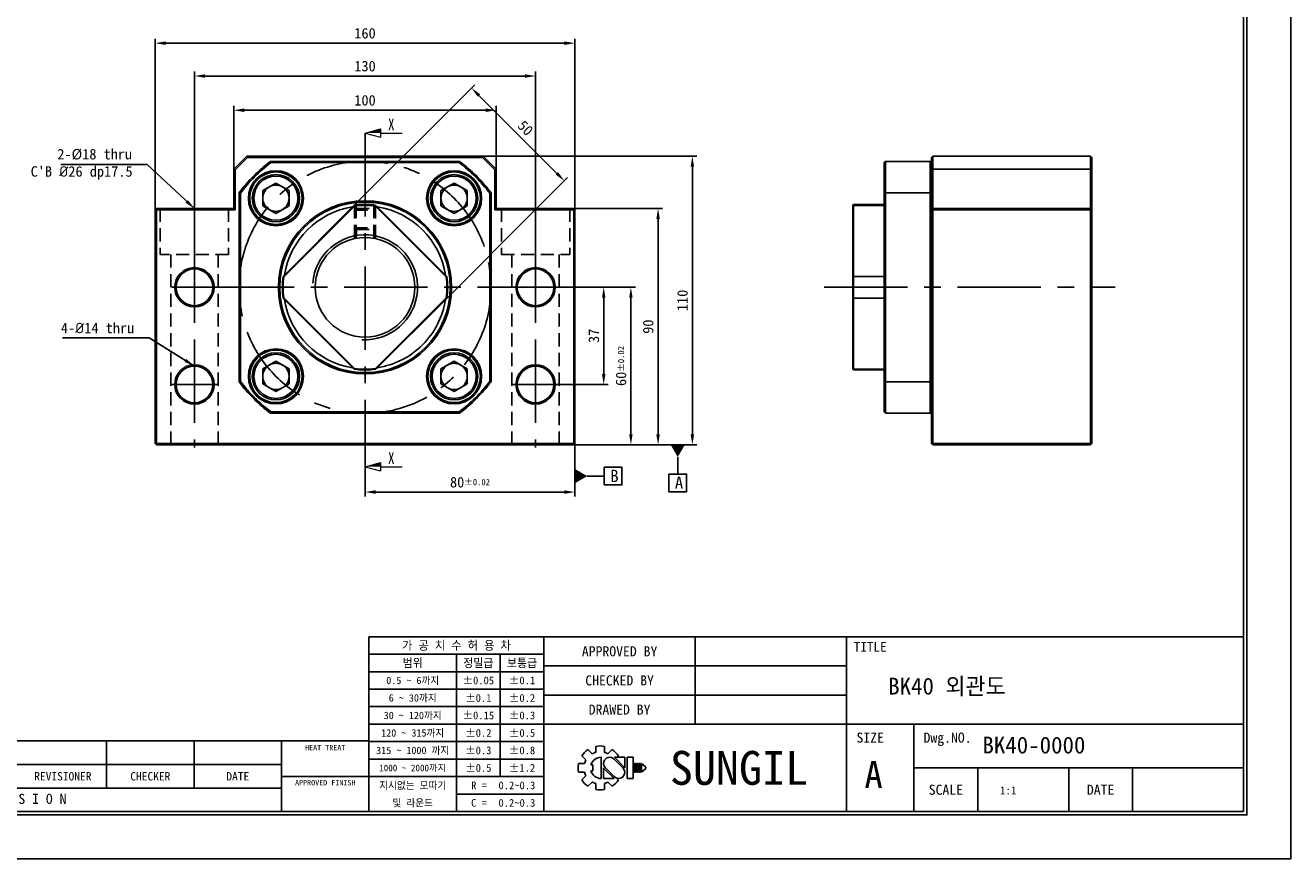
# Model space of a CAD drawing. Header units: millimetres. Extents: x 0 to 761, y 0 to 538.
# Tile 2 of 5: x 279 to 761, y 0 to 318. Entities that reach past the tile are written whole.
import ezdxf
from ezdxf.enums import TextEntityAlignment as Align

# ---------------------------------------------------------------- set-up
doc = ezdxf.new("R2010")
doc.units = ezdxf.units.MM
doc.linetypes.add('CENTER', pattern=[50.8, 31.75, -6.35, 6.35, -6.35])
doc.linetypes.add('DASHED', pattern=[0.75, 0.5, -0.25])
doc.layers.get('0').update_dxf_attribs({"linetype": 'CONTINUOUS'})
doc.layers.get('DEFPOINTS').update_dxf_attribs({"linetype": 'CONTINUOUS'})
for name, color, linetype in [('center', 1, 'CENTER'), ('hidden', 2, 'DASHED'), ('L1', 7, 'CONTINUOUS'), ('OUTLINE', 7, 'CONTINUOUS')]:
    doc.layers.add(name, color=color, linetype=linetype)
doc.dimstyles.get("Standard").update_dxf_attribs({"dimtxt": 4, "dimasz": 4, "dimexe": 1.7, "dimexo": 0, "dimgap": 1.7, "dimtad": 1, "dimdec": 3, "dimzin": 11, "dimdsep": 46, "dimtxsty": 'Standard', "dimcen": 0, "dimclrd": 5, "dimclre": 5, "dimclrt": 3, "dimadec": 0, "dimazin": 0, "dimtfac": 0.6, "dimtdec": 3, "dimtmove": 0, "dimatfit": 3, "dimfxl": 0, "dimtolj": 1, "dimtzin": 11, "dimarcsym": 0})

# ---------------------------------------------------------------- blocks, each defined once
blk = doc.blocks.new('표제란')
at = {"layer": 'L1', "color": 0}
for p, q in [((297, 0), (297, 210)), ((0, 0), (297, 0))]:
    blk.add_line(p, q, dxfattribs=at)
at = {"layer": 'L1'}
for p, q in [((290, 33), (160, 33)), ((160, 33), (160, 7)), ((186, 33), (186, 7)), ((208.5, 33), (208.5, 20)), ((231, 33), (231, 7)), ((186, 30.4), (160, 30.4)), ((173, 30.4), (173, 7)), ((179.5, 30.4), (179.5, 12.2)), ((231, 28.67), (186, 28.67)), ((186, 27.8), (160, 27.8)), ((186, 25.2), (160, 25.2)), ((186, 22.6), (160, 22.6)), ((231, 24.33), (186, 24.33)), ((186, 20), (160, 20)), ((290, 20), (186, 20)), ((241, 20), (241, 7)), ((160, 17.5), (62, 17.5)), ((121, 17.5), (121, 10.5)), ((134, 17.5), (134, 10.5)), ((147, 17.5), (147, 7)), ((186, 17.4), (160, 17.4)), ((191.63, 15.3), (192.25, 14.68)), ((192.55, 16.22), (193.17, 15.6)), ((193.7, 16.69), (193.7, 15.81)), ((194.5, 15.08), (194.5, 11.92)), ((195, 16.69), (195, 15.81)), ((195.52, 15.6), (196.14, 16.22)), ((198.02, 13.53), (196.47, 15.08)), ((196.47, 15.08), (198.02, 15.08)), ((196.84, 15.08), (197.06, 15.3)), ((198.02, 15.08), (198.02, 13.5)), ((198.39, 15.08), (198.39, 11.92)), ((198.39, 15.08), (199.26, 15.08)), ((199.26, 15.08), (199.26, 11.92)), ((147, 14), (62, 14)), ((186, 14.8), (160, 14.8)), ((191.15, 14.15), (192.03, 14.15)), ((191.15, 14.15), (192.03, 14.15)), ((192.98, 13.93), (193.28, 13.93)), ((193.28, 13.93), (193.28, 13.07)), ((194.86, 13.5), (194.86, 11.92)), ((194.86, 13.47), (196.42, 11.92)), ((195.14, 13.5), (196.47, 12.17)), ((197.74, 13.5), (196.41, 14.83)), ((199.41, 14.15), (199.41, 12.85)), ((199.41, 14.15), (199.62, 14.15)), ((199.62, 14.15), (199.62, 12.85)), ((199.78, 14.15), (199.78, 12.85)), ((199.78, 14.15), (199.99, 14.15)), ((199.99, 14.15), (199.99, 12.85)), ((200.14, 14.15), (200.14, 12.85)), ((200.14, 14.15), (200.36, 14.15)), ((200.36, 14.15), (200.36, 12.85)), ((200.51, 14.15), (200.51, 12.85)), ((200.51, 14.15), (201.16, 13.61)), ((201.16, 13.39), (200.51, 12.85)), ((201.16, 13.61), (201.16, 13.5)), ((201.16, 13.61), (201.16, 13.39)), ((201.16, 13.5), (201.16, 13.39)), ((290, 13.5), (241, 13.5)), ((250.5, 13.5), (250.5, 7)), ((264, 13.5), (264, 7)), ((273.5, 13.5), (273.5, 7)), ((147, 12.2), (160, 12.2)), ((186, 12.2), (160, 12.2)), ((191.15, 12.85), (192.03, 12.85)), ((191.63, 11.7), (192.25, 12.32)), ((192.55, 10.78), (193.17, 11.4)), ((192.98, 13.07), (193.28, 13.07)), ((194.86, 11.92), (196.42, 11.92)), ((195.52, 11.4), (196.14, 10.78)), ((196.79, 11.98), (197.06, 11.7)), ((198.39, 11.92), (199.26, 11.92)), ((199.41, 12.85), (199.62, 12.85)), ((199.78, 12.85), (199.99, 12.85)), ((200.14, 12.85), (200.36, 12.85)), ((147, 10.5), (62, 10.5)), ((186, 9.6), (173, 9.6)), ((193.7, 11.19), (193.7, 10.31)), ((195, 11.19), (195, 10.31))]:
    blk.add_line(p, q, dxfattribs=at)
at = {"layer": 'L1', "const_width": 0.25}
blk.add_lwpolyline([(290.5, 6.5), (290.5, 203.5), (10, 203.5), (10, 6.5)], close=True, dxfattribs=at)
at = {"layer": 'L1'}
blk.add_lwpolyline([(290, 7), (290, 203), (10.5, 203), (10.5, 7)], close=True, dxfattribs=at)
for centre, radius, start, end in [((194.35, 13.5), 3.26, 123.4943, 146.5057), ((194.5, 13.5), 1.58, 90, 164.0671), ((194.35, 13.5), 2.4, 105.6872, 119.3128), ((194.35, 13.5), 3.26, 78.4943, 101.5057), ((195.78, 14.16), 0.919, 43.2202, 225.8282), ((194.35, 13.5), 2.4, 60.6872, 74.3128), ((194.35, 13.5), 3.26, 33.4943, 56.5057), ((194.35, 13.5), 3.26, 168.4943, 191.5057), ((194.35, 13.5), 2.4, 150.6872, 164.3128), ((197.1, 12.84), 0.919, 223.2202, 45.8282), ((194.35, 13.5), 3.26, 213.4943, 236.5057), ((194.35, 13.5), 2.4, 195.6872, 209.3128), ((194.5, 13.5), 1.58, 195.9329, 270), ((194.35, 13.5), 2.4, 240.6872, 254.3128), ((194.35, 13.5), 2.4, 285.6872, 299.3128), ((194.35, 13.5), 3.26, 303.4943, 326.5057), ((194.35, 13.5), 3.26, 258.4943, 281.5057)]:
    blk.add_arc(centre, radius, start, end, dxfattribs=at)
for p in [(208.5, 28.67), (208.5, 24.33)]:
    blk.add_point(p, dxfattribs=at)
for s, height, p in [('가 공 치 수 허 용 차', 1.3, (173, 31.7)), ('TITLE', 1.444, (234.5, 31.5)), ('APPROVED BY', 1.5, (197.25, 30.83)), ('범위', 1.25, (166.5, 29.1)), ('정밀급', 1.25, (176.25, 29.1)), ('보통급', 1.25, (182.75, 29.1)), ('0.5 ~ 6까지', 1.1, (166.5, 26.5)), ('%%P0.05', 1.15, (176.25, 26.5)), ('%%P0.1', 1.15, (182.75, 26.5)), ('CHECKED BY', 1.5, (197.25, 26.5)), ('6 ~ 30까지', 1.1, (166.5, 23.9)), ('%%P0.1', 1.15, (176.25, 23.9)), ('%%P0.2', 1.15, (182.75, 23.9)), ('DRAWED BY', 1.5, (197.25, 22.17)), ('30 ~ 120까지', 1.1, (166.5, 21.3)), ('%%P0.15', 1.15, (176.25, 21.3)), ('%%P0.3', 1.15, (182.75, 21.3)), ('120 ~ 315까지', 1.1, (166.5, 18.7)), ('%%P0.2', 1.15, (176.25, 18.7)), ('%%P0.5', 1.15, (182.75, 18.7)), ('SIZE', 1.5, (234.5, 18)), ('Dwg.NO.', 1.5, (246, 18)), ('HEAT TREAT', 0.8, (153.5, 16.5)), ('315 ~ 1000 까지', 1.1, (166.5, 16.1)), ('%%P0.3', 1.15, (176.25, 16.1)), ('%%P0.8', 1.15, (182.75, 16.1)), ('SUNGIL', 5.032, (215, 13.5)), ('1000 ~ 2000까지', 0.99, (166.5, 13.49)), ('%%P0.5', 1.15, (176.25, 13.5)), ('%%P1.2', 1.15, (182.75, 13.5)), ('A', 4, (235, 12.5)), ('REVISIONER', 1.25, (114.5, 12.25)), ('CHECKER', 1.25, (127.5, 12.25)), ('DATE', 1.25, (140.5, 12.25)), ('APPROVED FINISH', 0.8, (153.5, 11.3)), ('지시없는 모따기', 1.1, (166.5, 10.9)), ('R = ', 1.15, (176.75, 10.9)), ('R E V I S I O N', 1.5, (107.38, 8.9)), ('SCALE', 1.5, (245.75, 10.25)), ('DATE', 1.5, (268.75, 10.25)), ('및 라운드', 1.1, (166.5, 8.3)), ('C = ', 1.15, (176.75, 8.3))]:
    blk.add_text(s, height=height, dxfattribs=at).set_placement(p, align=Align.MIDDLE_CENTER)
for tag, p in [('필렛', (179.25, 10.9)), ('모따기', (179.25, 8.3))]:
    blk.add_attdef(tag, text='', height=1.15, dxfattribs=at).set_placement(p, align=Align.MIDDLE_LEFT)
at = {"layer": 'OUTLINE', "ltscale": 0.5}
for tag, p, height in [('TITLE', (237.17, 24.41), 2.5), ('도번', (251.18, 15.64), 2.5), ('SCALE', (253.78, 9.55), 1.2), ('DATE', (277.02, 9.51), 1.2)]:
    blk.add_attdef(tag, p, '', height=height, dxfattribs=at)
blk = doc.blocks.new('*D10')
at = {"layer": 'DEFPOINTS', "color": 0}
for p in [(484.57, 258.32), (390.96, 235.41), (426.31, 200.06)]:
    blk.add_point(p, dxfattribs=at)
at = {"layer": 'OUTLINE', "color": 5, "lineweight": -2}
for p, q in [((390.96, 235.41), (450.42, 294.87)), ((452.04, 290.84), (481.74, 261.14)), ((426.31, 200.06), (485.77, 259.52))]:
    blk.add_line(p, q, dxfattribs=at)
at = {"layer": 'OUTLINE', "color": 5}
for points in [[(452.51, 291.31), (451.57, 290.37), (449.21, 293.67)], [(482.21, 261.62), (481.27, 260.67), (484.57, 258.32)]]:
    blk.add_solid(points, dxfattribs=at)
at = {"layer": 'OUTLINE', "color": 3, "insert": (469.77, 278.42), "char_height": 4, "attachment_point": 5, "rotation": 315}
blk.add_mtext('\\A1;50', dxfattribs=at)
blk = doc.blocks.new('*D11')
at = {"layer": 'DEFPOINTS', "color": 0}
for p in [(458.63, 285.21), (358.63, 262.74), (458.63, 262.74)]:
    blk.add_point(p, dxfattribs=at)
at = {"layer": 'OUTLINE', "color": 5, "lineweight": -2}
for p, q in [((358.63, 262.74), (358.63, 286.91)), ((362.63, 285.21), (454.63, 285.21)), ((458.63, 262.74), (458.63, 286.91))]:
    blk.add_line(p, q, dxfattribs=at)
at = {"layer": 'OUTLINE', "color": 5}
for points in [[(362.63, 285.88), (362.63, 284.55), (358.63, 285.21)], [(454.63, 285.88), (454.63, 284.55), (458.63, 285.21)]]:
    blk.add_solid(points, dxfattribs=at)
at = {"layer": 'OUTLINE', "color": 3, "insert": (408.63, 288.97), "char_height": 4, "attachment_point": 5}
blk.add_mtext('\\A1;100', dxfattribs=at)
blk = doc.blocks.new('*D12')
at = {"layer": 'DEFPOINTS', "color": 0}
for p in [(473.63, 298.24), (343.63, 248.62), (473.63, 248.7)]:
    blk.add_point(p, dxfattribs=at)
at = {"layer": 'OUTLINE', "color": 5, "lineweight": -2}
for p, q in [((343.63, 248.62), (343.63, 299.94)), ((473.63, 248.7), (473.63, 299.94)), ((347.63, 298.24), (469.63, 298.24))]:
    blk.add_line(p, q, dxfattribs=at)
at = {"layer": 'OUTLINE', "color": 5}
for points in [[(347.63, 298.91), (347.63, 297.58), (343.63, 298.24)], [(469.63, 298.91), (469.63, 297.58), (473.63, 298.24)]]:
    blk.add_solid(points, dxfattribs=at)
at = {"layer": 'OUTLINE', "color": 3, "insert": (408.63, 302), "char_height": 4, "attachment_point": 5}
blk.add_mtext('\\A1;130', dxfattribs=at)
blk = doc.blocks.new('*D13')
at = {"layer": 'DEFPOINTS', "color": 0}
for p in [(488.63, 310.76), (328.63, 247.24), (488.63, 247.24)]:
    blk.add_point(p, dxfattribs=at)
at = {"layer": 'OUTLINE', "color": 5, "lineweight": -2}
for p, q in [((328.63, 247.24), (328.63, 312.46)), ((332.63, 310.76), (484.63, 310.76)), ((488.63, 247.24), (488.63, 312.46))]:
    blk.add_line(p, q, dxfattribs=at)
at = {"layer": 'OUTLINE', "color": 5}
for points in [[(332.63, 311.43), (332.63, 310.09), (328.63, 310.76)], [(484.63, 311.43), (484.63, 310.09), (488.63, 310.76)]]:
    blk.add_solid(points, dxfattribs=at)
at = {"layer": 'OUTLINE', "color": 3, "insert": (408.63, 314.52), "char_height": 4, "attachment_point": 5}
blk.add_mtext('\\A1;160', dxfattribs=at)
blk = doc.blocks.new('*D14')
at = {"layer": 'DEFPOINTS', "color": 0}
for p in [(482.26, 217.74), (482.26, 180.74), (499.57, 180.74)]:
    blk.add_point(p, dxfattribs=at)
at = {"layer": 'OUTLINE', "color": 5, "lineweight": -2}
for p, q in [((482.26, 217.74), (501.27, 217.74)), ((499.57, 213.74), (499.57, 184.74)), ((482.26, 180.74), (501.27, 180.74))]:
    blk.add_line(p, q, dxfattribs=at)
at = {"layer": 'OUTLINE', "color": 5}
for points in [[(498.91, 213.74), (500.24, 213.74), (499.57, 217.74)], [(498.91, 184.74), (500.24, 184.74), (499.57, 180.74)]]:
    blk.add_solid(points, dxfattribs=at)
at = {"layer": 'OUTLINE', "color": 3, "insert": (495.82, 199.24), "char_height": 4, "attachment_point": 5, "rotation": 90}
blk.add_mtext('\\A1;37', dxfattribs=at)
blk = doc.blocks.new('*D15')
at = {"layer": 'DEFPOINTS', "color": 0}
for p in [(482.76, 217.74), (488.13, 157.74), (509.94, 157.74)]:
    blk.add_point(p, dxfattribs=at)
at = {"layer": 'OUTLINE', "color": 5, "lineweight": -2}
for p, q in [((482.76, 217.74), (511.64, 217.74)), ((509.94, 213.74), (509.94, 161.74)), ((488.13, 157.74), (511.64, 157.74))]:
    blk.add_line(p, q, dxfattribs=at)
at = {"layer": 'OUTLINE', "color": 5}
for points in [[(509.27, 213.74), (510.6, 213.74), (509.94, 217.74)], [(509.27, 161.74), (510.6, 161.74), (509.94, 157.74)]]:
    blk.add_solid(points, dxfattribs=at)
at = {"layer": 'OUTLINE', "color": 3, "insert": (506.19, 187.74), "char_height": 4, "attachment_point": 5, "rotation": 90}
blk.add_mtext('\\A1;60{\\H2.400000;±0.02}', dxfattribs=at)
blk = doc.blocks.new('*D16')
at = {"layer": 'DEFPOINTS', "color": 0}
for p in [(488.13, 247.74), (520.29, 247.74), (488.13, 157.74)]:
    blk.add_point(p, dxfattribs=at)
at = {"layer": 'OUTLINE', "color": 5, "lineweight": -2}
for p, q in [((488.13, 247.74), (521.99, 247.74)), ((520.29, 161.74), (520.29, 243.74)), ((488.13, 157.74), (521.99, 157.74))]:
    blk.add_line(p, q, dxfattribs=at)
at = {"layer": 'OUTLINE', "color": 5}
for points in [[(519.62, 243.74), (520.96, 243.74), (520.29, 247.74)], [(519.62, 161.74), (520.96, 161.74), (520.29, 157.74)]]:
    blk.add_solid(points, dxfattribs=at)
at = {"layer": 'OUTLINE', "color": 3, "insert": (516.54, 202.74), "char_height": 4, "attachment_point": 5, "rotation": 90}
blk.add_mtext('\\A1;90', dxfattribs=at)
blk = doc.blocks.new('*D17')
at = {"layer": 'DEFPOINTS', "color": 0}
for p in [(453.63, 267.74), (533.36, 267.74), (488.13, 157.74)]:
    blk.add_point(p, dxfattribs=at)
at = {"layer": 'OUTLINE', "color": 5, "lineweight": -2}
for p, q in [((453.63, 267.74), (535.06, 267.74)), ((533.36, 161.74), (533.36, 263.74)), ((488.13, 157.74), (535.06, 157.74))]:
    blk.add_line(p, q, dxfattribs=at)
at = {"layer": 'OUTLINE', "color": 5}
for points in [[(532.69, 263.74), (534.02, 263.74), (533.36, 267.74)], [(532.69, 161.74), (534.02, 161.74), (533.36, 157.74)]]:
    blk.add_solid(points, dxfattribs=at)
at = {"layer": 'OUTLINE', "color": 3, "insert": (529.6, 212.74), "char_height": 4, "attachment_point": 5, "rotation": 90}
blk.add_mtext('\\A1;110', dxfattribs=at)
blk = doc.blocks.new('*D18')
at = {"layer": 'DEFPOINTS', "color": 0}
for p in [(488.63, 158.24), (408.63, 149.37), (488.63, 139.7)]:
    blk.add_point(p, dxfattribs=at)
at = {"layer": 'OUTLINE', "color": 5, "lineweight": -2}
for p, q in [((488.63, 158.24), (488.63, 138)), ((408.63, 149.37), (408.63, 138)), ((412.63, 139.7), (484.63, 139.7))]:
    blk.add_line(p, q, dxfattribs=at)
at = {"layer": 'OUTLINE', "color": 5}
for points in [[(412.63, 140.37), (412.63, 139.04), (408.63, 139.7)], [(484.63, 140.37), (484.63, 139.04), (488.63, 139.7)]]:
    blk.add_solid(points, dxfattribs=at)
at = {"layer": 'OUTLINE', "color": 3, "insert": (448.63, 143.45), "char_height": 4, "attachment_point": 5}
blk.add_mtext('\\A1;80{\\H2.400000;±0.02}', dxfattribs=at)
blk = doc.blocks.new('_DatumFilled')
at = {"color": 0, "linetype": 'ByBlock'}
blk.add_solid([(0, 0.58), (-1, 0), (0, -0.58)], dxfattribs=at)

msp = doc.modelspace()

# ---------------------------------------------------------------- linework, layer by layer
at = {"layer": 'center'}
for p, q in [((408.6337, 276.5011), (408.6337, 149.3671)), ((343.6337, 248.6995), (343.6337, 156.7356)), ((473.6337, 248.6995), (473.6337, 156.7356)), ((343.6337, 226.3606), (343.6337, 209.1106)), ((473.6337, 226.3606), (473.6337, 209.1106)), ((335.0087, 217.7356), (352.2587, 217.7356)), ((349.8682, 217.7356), (467.3992, 217.7356)), ((465.0087, 217.7356), (482.2587, 217.7356)), ((583.5545, 217.7356), (694.4399, 217.7356)), ((343.6337, 189.3606), (343.6337, 172.1106)), ((473.6337, 189.3606), (473.6337, 172.1106)), ((335.0087, 180.7356), (352.2587, 180.7356)), ((465.0087, 180.7356), (482.2587, 180.7356))]:
    msp.add_line(p, q, dxfattribs=at)
msp.add_circle((408.6337, 217.7356), 48, dxfattribs=at)
at = {"layer": 'hidden', "ltscale": 10}
for p, q in [((330.6337, 247.7356), (330.6337, 230.2356)), ((356.6337, 247.7356), (356.6337, 230.2356)), ((405.2337, 247.7356), (404.6337, 247.1356)), ((404.6337, 247.1356), (412.6337, 247.1356)), ((405.2337, 249.0516), (405.2337, 236.4289)), ((405.2337, 247.7356), (412.0337, 247.7356)), ((412.0337, 249.0516), (412.0337, 236.4289)), ((412.0337, 247.7356), (412.6337, 247.1356)), ((460.6337, 247.7356), (460.6337, 230.2356)), ((486.6337, 247.7356), (486.6337, 230.2356)), ((404.6337, 240.3356), (405.2337, 239.7356)), ((404.6337, 240.3356), (412.6337, 240.3356)), ((405.2337, 239.7356), (412.0337, 239.7356)), ((405.3337, 239.7356), (405.3337, 237.4615)), ((411.9337, 239.7356), (411.9337, 237.4615)), ((412.0337, 239.7356), (412.6337, 240.3356)), ((356.6337, 230.2356), (330.6337, 230.2356)), ((334.6337, 230.2356), (334.6337, 157.7356)), ((352.6337, 230.2356), (352.6337, 157.7356)), ((460.6337, 230.2356), (486.6337, 230.2356)), ((464.6337, 230.2356), (464.6337, 157.7356)), ((482.6337, 230.2356), (482.6337, 157.7356))]:
    msp.add_line(p, q, dxfattribs=at)
at = {"layer": 'hidden', "color": 5, "ltscale": 10}
for p, q in [((404.6337, 248.9806), (404.6337, 236.3098)), ((412.6337, 248.9806), (412.6337, 236.3098))]:
    msp.add_line(p, q, dxfattribs=at)
at = {"layer": 'OUTLINE', "lineweight": 9}
for p, q in [((408.6337, 276.5011), (414.5642, 278.0902)), ((408.6337, 276.5011), (414.5642, 274.912)), ((414.5642, 278.0902), (414.5642, 274.912)), ((414.5642, 276.5011), (422.7779, 276.5011)), ((408.6337, 149.3671), (414.5642, 150.9562)), ((414.5642, 150.9562), (414.5642, 147.778)), ((408.6337, 149.3671), (414.5642, 147.778)), ((414.5642, 149.3671), (422.7779, 149.3671))]:
    msp.add_line(p, q, dxfattribs=at)
at = {"layer": 'OUTLINE'}
for p, q in [((358.6337, 262.7356), (363.6337, 267.7356)), ((363.8408, 267.2356), (359.1337, 262.5285)), ((363.8408, 267.2356), (363.6337, 267.7356)), ((363.6337, 267.7356), (453.6337, 267.7356)), ((453.4266, 267.2356), (363.8408, 267.2356)), ((372.6337, 265.7356), (444.6337, 265.7356)), ((444.4666, 265.2356), (372.8008, 265.2356)), ((453.4266, 267.2356), (453.6337, 267.7356)), ((458.1337, 262.5285), (453.4266, 267.2356)), ((453.6337, 267.7356), (458.6337, 262.7356)), ((606.4939, 253.5686), (606.4939, 265.2356)), ((606.9939, 265.7356), (606.9939, 253.7356)), ((606.9939, 265.7356), (623.9939, 265.7356)), ((623.9939, 253.7356), (623.9939, 265.7356)), ((624.4939, 267.2356), (624.9939, 267.7356)), ((624.4939, 262.5285), (624.4939, 267.2356)), ((624.9939, 267.7356), (624.9939, 262.7356)), ((624.9939, 267.7356), (684.9939, 267.7356)), ((684.9939, 262.7356), (684.9939, 267.7356)), ((684.9939, 267.7356), (685.4939, 267.2356)), ((685.4939, 267.2356), (685.4939, 262.5285)), ((359.1337, 262.5285), (358.6337, 262.7356)), ((358.6337, 247.7356), (358.6337, 262.7356)), ((359.1337, 262.5285), (359.1337, 247.2356)), ((458.6337, 262.7356), (458.1337, 262.5285)), ((458.1337, 247.2356), (458.1337, 262.5285)), ((458.6337, 262.7356), (458.6337, 247.7356)), ((624.9939, 262.7356), (624.4939, 262.5285)), ((624.4939, 247.2356), (624.4939, 262.5285)), ((684.9939, 262.7356), (624.9939, 262.7356)), ((624.9939, 262.7356), (624.9939, 247.7356)), ((684.9939, 247.7356), (684.9939, 262.7356)), ((684.9939, 262.7356), (685.4939, 262.5285)), ((685.4939, 262.5285), (685.4939, 247.2356)), ((369.6926, 254.5635), (374.6926, 257.4503)), ((374.6926, 257.4503), (379.6926, 254.5635)), ((437.5748, 254.5635), (442.5748, 257.4503)), ((442.5748, 257.4503), (447.5748, 254.5635)), ((360.6337, 181.7356), (360.6337, 253.7356)), ((361.1337, 253.5686), (361.1337, 181.9027)), ((369.6926, 248.79), (369.6926, 254.5635)), ((379.6926, 254.5635), (379.6926, 248.79)), ((437.5748, 248.79), (437.5748, 254.5635)), ((447.5748, 254.5635), (447.5748, 248.79)), ((456.1337, 181.9027), (456.1337, 253.5686)), ((456.6337, 253.7356), (456.6337, 181.7356)), ((606.4939, 181.9027), (606.4939, 253.5686)), ((606.9939, 253.7356), (606.9939, 181.7356)), ((623.9939, 253.7356), (606.9939, 253.7356)), ((623.9939, 181.7356), (623.9939, 253.7356)), ((328.6337, 247.2356), (329.1337, 247.7356)), ((328.6337, 247.2356), (329.1337, 247.2356)), ((328.6337, 158.2356), (328.6337, 247.2356)), ((329.1337, 247.2356), (329.1337, 247.7356)), ((329.1337, 247.7356), (358.6337, 247.7356)), ((329.1337, 247.2356), (329.1337, 158.2356)), ((359.1337, 247.2356), (329.1337, 247.2356)), ((359.1337, 247.2356), (358.6337, 247.7356)), ((374.6926, 245.9032), (369.6926, 248.79)), ((379.6926, 248.79), (374.6926, 245.9032)), ((377.4052, 221.8625), (404.5069, 248.9641)), ((404.6469, 248.6798), (377.6895, 221.7225)), ((405.3242, 249.2356), (404.9715, 249.032)), ((405.3242, 249.2356), (408.6337, 249.2356)), ((408.6337, 249.2356), (411.9432, 249.2356)), ((412.2807, 249.0408), (411.9432, 249.2356)), ((439.5779, 221.7225), (412.6206, 248.6798)), ((412.7605, 248.9641), (439.8622, 221.8625)), ((442.5748, 245.9032), (437.5748, 248.79)), ((447.5748, 248.79), (442.5748, 245.9032)), ((458.6337, 247.7356), (458.1337, 247.2356)), ((488.1337, 247.2356), (458.1337, 247.2356)), ((458.6337, 247.7356), (488.1337, 247.7356)), ((488.1337, 247.7356), (488.1337, 247.2356)), ((488.1337, 247.7356), (488.6337, 247.2356)), ((488.1337, 158.2356), (488.1337, 247.2356)), ((488.1337, 247.2356), (488.6337, 247.2356)), ((488.6337, 247.2356), (488.6337, 158.2356)), ((594.7939, 249.2356), (594.4939, 248.9356)), ((594.4939, 248.6798), (594.4939, 248.9356)), ((594.4939, 221.7225), (594.4939, 248.6798)), ((598.0939, 249.2356), (594.7939, 249.2356)), ((594.7939, 249.2356), (594.7939, 248.9641)), ((594.7939, 248.9641), (594.7939, 221.8625)), ((606.4939, 248.9641), (594.7939, 248.9641)), ((598.1844, 249.2356), (604.8034, 249.2356)), ((606.4939, 249.2356), (604.8514, 249.2356)), ((624.9939, 247.7356), (624.4939, 247.2356)), ((624.4939, 158.2356), (624.4939, 247.2356)), ((624.4939, 247.2356), (624.9939, 247.2356)), ((624.9939, 247.7356), (684.9939, 247.7356)), ((624.9939, 247.7356), (624.9939, 247.2356)), ((624.9939, 247.2356), (624.9939, 158.2356)), ((684.9939, 247.2356), (624.9939, 247.2356)), ((684.9939, 247.7356), (684.9939, 247.2356)), ((684.9939, 247.7356), (685.4939, 247.2356)), ((684.9939, 158.2356), (684.9939, 247.2356)), ((684.9939, 247.2356), (685.4939, 247.2356)), ((685.4939, 247.2356), (685.4939, 158.2356)), ((594.7939, 221.8625), (594.7939, 213.6088)), ((594.7939, 221.8625), (606.4939, 221.8625)), ((594.4939, 213.7488), (594.4939, 221.7225)), ((404.5069, 186.5071), (377.4052, 213.6088)), ((377.6895, 213.7488), (404.6469, 186.7914)), ((412.6206, 186.7914), (439.5779, 213.7488)), ((439.8622, 213.6088), (412.7605, 186.5071)), ((594.4939, 186.7914), (594.4939, 213.7488)), ((606.4939, 213.6088), (594.7939, 213.6088)), ((594.7939, 213.6088), (594.7939, 186.5071)), ((369.6926, 186.6813), (374.6926, 189.568)), ((374.6926, 189.568), (379.6926, 186.6813)), ((437.5748, 186.6813), (442.5748, 189.568)), ((442.5748, 189.568), (447.5748, 186.6813)), ((369.6926, 180.9077), (369.6926, 186.6813)), ((379.6926, 186.6813), (379.6926, 180.9077)), ((437.5748, 180.9077), (437.5748, 186.6813)), ((447.5748, 186.6813), (447.5748, 180.9077)), ((594.4939, 186.5356), (594.4939, 186.7914)), ((594.4939, 186.5356), (594.7939, 186.2356)), ((594.7939, 186.5071), (606.4939, 186.5071)), ((594.7939, 186.5071), (594.7939, 186.2356)), ((594.7939, 186.2356), (606.4939, 186.2356)), ((374.6926, 178.021), (369.6926, 180.9077)), ((379.6926, 180.9077), (374.6926, 178.021)), ((442.5748, 178.021), (437.5748, 180.9077)), ((447.5748, 180.9077), (442.5748, 178.021)), ((606.4939, 170.2356), (606.4939, 181.9027)), ((606.9939, 181.7356), (623.9939, 181.7356)), ((606.9939, 181.7356), (606.9939, 169.7356)), ((623.9939, 169.7356), (623.9939, 181.7356)), ((444.6337, 169.7356), (372.6337, 169.7356)), ((372.8008, 170.2356), (444.4666, 170.2356)), ((623.9939, 169.7356), (606.9939, 169.7356)), ((328.6337, 158.2356), (329.1337, 158.2356)), ((329.1337, 157.7356), (328.6337, 158.2356)), ((329.1337, 158.2356), (488.1337, 158.2356)), ((329.1337, 157.7356), (329.1337, 158.2356)), ((488.1337, 157.7356), (329.1337, 157.7356)), ((488.6337, 158.2356), (488.1337, 157.7356)), ((488.1337, 157.7356), (488.1337, 158.2356)), ((488.1337, 158.2356), (488.6337, 158.2356)), ((624.9939, 157.7356), (624.4939, 158.2356)), ((624.4939, 158.2356), (624.9939, 158.2356)), ((624.9939, 158.2356), (684.9939, 158.2356)), ((624.9939, 158.2356), (624.9939, 157.7356)), ((684.9939, 157.7356), (624.9939, 157.7356)), ((684.9939, 158.2356), (685.4939, 158.2356)), ((685.4939, 158.2356), (684.9939, 157.7356)), ((684.9939, 158.2356), (684.9939, 157.7356))]:
    msp.add_line(p, q, dxfattribs=at)
at = {"layer": 'OUTLINE', "color": 5, "ltscale": 0.5}
for points in [[(527.7855, 153.0556), (527.7855, 146.5696)], [(493.3137, 145.7799), (499.7997, 145.7799)]]:
    msp.add_lwpolyline(points, dxfattribs=at)
for points in [[(499.7997, 142.4103), (506.5389, 142.4103), (506.5389, 149.1495), (499.7997, 149.1495)], [(524.4159, 139.8304), (531.1551, 139.8304), (531.1551, 146.5696), (524.4159, 146.5696)]]:
    msp.add_lwpolyline(points, close=True, dxfattribs=at)
at = {"layer": 'OUTLINE'}
for centre, radius in [((374.6926, 251.6768), 10.5), ((374.6926, 251.6768), 10), ((374.6926, 251.6768), 9), ((442.5748, 251.6768), 10.5), ((442.5748, 251.6768), 10), ((442.5748, 251.6768), 9), ((374.6926, 251.6768), 8.4), ((442.5748, 251.6768), 8.4), ((408.6337, 217.7356), 33), ((408.6337, 217.7356), 32.5), ((408.6337, 217.7356), 19), ((343.6337, 217.7356), 7.5), ((343.6337, 217.7356), 7), ((473.6337, 217.7356), 7.5), ((473.6337, 217.7356), 7), ((374.6926, 183.7945), 10.5), ((374.6926, 183.7945), 10), ((442.5748, 183.7945), 10.5), ((442.5748, 183.7945), 10), ((343.6337, 180.7356), 7.5), ((374.6926, 183.7945), 9), ((374.6926, 183.7945), 8.4), ((442.5748, 183.7945), 9), ((442.5748, 183.7945), 8.4), ((473.6337, 180.7356), 7.5), ((343.6337, 180.7356), 7), ((473.6337, 180.7356), 7)]:
    msp.add_circle(centre, radius, dxfattribs=at)
for centre, radius, start, end in [((408.6337, 217.7356), 60, 126.869898, 143.130102), ((408.6337, 217.7356), 59.5, 127.030092, 142.969908), ((408.6337, 217.7356), 59.5, 37.030092, 52.969908), ((408.6337, 217.7356), 60, 36.869898, 53.130102), ((374.6926, 251.6768), 5, 120, 180), ((374.6926, 251.6768), 5, 60, 120), ((374.6926, 251.6768), 5, 0, 60), ((442.5748, 251.6768), 5, 120, 180), ((442.5748, 251.6768), 5, 60, 120), ((442.5748, 251.6768), 5, 0, 60), ((374.6926, 251.6768), 5, 180, 240), ((374.6926, 251.6768), 5, 300, 0), ((442.5748, 251.6768), 5, 180, 240), ((442.5748, 251.6768), 5, 300, 0), ((374.6926, 251.6768), 5, 240, 300), ((408.6337, 217.7356), 31, 98.750679, 171.249321), ((408.6337, 217.7356), 31.5, 82.471995, 97.528005), ((408.6337, 217.7356), 31.2, 82.658462, 97.341538), ((408.6337, 217.7356), 31, 8.750679, 81.249321), ((442.5748, 251.6768), 5, 240, 300), ((408.6337, 217.7356), 31.5, 172.471995, 187.528005), ((408.6337, 217.7356), 31.5, 352.471995, 7.528005), ((408.6337, 217.7356), 31.2, 172.658462, 187.341538), ((408.6337, 217.7356), 31.2, 352.658462, 7.341538), ((408.6337, 217.7356), 31, 188.750679, 261.249321), ((408.6337, 217.7356), 31, 315, 351.249321), ((408.6337, 217.7356), 31, 278.750679, 315), ((374.6926, 183.7945), 5, 120, 180), ((374.6926, 183.7945), 5, 60, 120), ((374.6926, 183.7945), 5, 0, 60), ((442.5748, 183.7945), 5, 120, 180), ((442.5748, 183.7945), 5, 60, 120), ((442.5748, 183.7945), 5, 0, 60), ((374.6926, 183.7945), 5, 180, 240), ((374.6926, 183.7945), 5, 300, 0), ((408.6337, 217.7356), 31.5, 262.471995, 277.528005), ((408.6337, 217.7356), 31.2, 262.658462, 277.341538), ((442.5748, 183.7945), 5, 180, 240), ((442.5748, 183.7945), 5, 300, 0), ((408.6337, 217.7356), 60, 216.869898, 233.130102), ((408.6337, 217.7356), 59.5, 217.030092, 232.969908), ((374.6926, 183.7945), 5, 240, 300), ((442.5748, 183.7945), 5, 240, 300), ((408.6337, 217.7356), 59.5, 307.030092, 322.969908), ((408.6337, 217.7356), 60, 306.869898, 323.130102)]:
    msp.add_arc(centre, radius, start, end, dxfattribs=at)
at = {"layer": 'OUTLINE', "color": 5}
msp.add_arc((408.6337, 217.7356), 20, 266.44645, 175.447856, dxfattribs=at)
at = {"layer": 'OUTLINE'}
for points in [[(372.6337, 265.7356), (372.6893, 265.5689), (372.7449, 265.4023), (372.8008, 265.2356)], [(444.6337, 265.7356), (444.5781, 265.5689), (444.5225, 265.4023), (444.4666, 265.2356)], [(606.9939, 265.7356), (606.8272, 265.5689), (606.6606, 265.4023), (606.4939, 265.2356)], [(623.9939, 265.7356), (624.1606, 265.5689), (624.3273, 265.4023), (624.4939, 265.2356)], [(360.6337, 253.7356), (360.8004, 253.6801), (360.9671, 253.6244), (361.1337, 253.5686)], [(456.6337, 253.7356), (456.467, 253.6801), (456.3003, 253.6244), (456.1337, 253.5686)], [(606.9939, 253.7356), (606.8272, 253.6801), (606.6606, 253.6244), (606.4939, 253.5686)], [(623.9939, 253.7356), (624.1606, 253.6801), (624.3273, 253.6244), (624.4939, 253.5686)], [(404.5069, 248.9641), (404.5536, 248.8694), (404.6003, 248.7747), (404.6469, 248.6798)], [(412.7605, 248.9641), (412.7138, 248.8694), (412.6671, 248.7747), (412.6206, 248.6798)], [(594.7939, 248.9641), (594.6939, 248.8694), (594.5939, 248.7747), (594.4939, 248.6798)], [(377.4052, 221.8625), (377.4999, 221.8157), (377.5947, 221.7691), (377.6895, 221.7225)], [(439.8622, 221.8625), (439.7675, 221.8157), (439.6727, 221.7691), (439.5779, 221.7225)], [(594.7939, 221.8625), (594.6939, 221.8157), (594.5939, 221.7691), (594.4939, 221.7225)], [(377.6895, 213.7488), (377.5947, 213.7022), (377.4999, 213.6555), (377.4052, 213.6088)], [(439.8622, 213.6088), (439.7675, 213.6555), (439.6727, 213.7022), (439.5779, 213.7488)], [(594.7939, 213.6088), (594.6939, 213.6555), (594.5939, 213.7022), (594.4939, 213.7488)], [(404.5069, 186.5071), (404.5536, 186.6018), (404.6003, 186.6966), (404.6469, 186.7914)], [(412.7605, 186.5071), (412.7138, 186.6018), (412.6671, 186.6966), (412.6206, 186.7914)], [(594.7939, 186.5071), (594.6939, 186.6018), (594.5939, 186.6966), (594.4939, 186.7914)], [(360.6337, 181.7356), (360.8004, 181.7912), (360.9671, 181.8469), (361.1337, 181.9027)], [(456.6337, 181.7356), (456.467, 181.7912), (456.3003, 181.8469), (456.1337, 181.9027)], [(606.9939, 181.7356), (606.8272, 181.7912), (606.6606, 181.8469), (606.4939, 181.9027)], [(623.9939, 181.7356), (624.1606, 181.7912), (624.3273, 181.8469), (624.4939, 181.9027)], [(372.8008, 170.2356), (372.7449, 170.069), (372.6893, 169.9023), (372.6337, 169.7356)], [(444.6337, 169.7356), (444.5781, 169.9023), (444.5225, 170.069), (444.4666, 170.2356)], [(606.9939, 169.7356), (606.8272, 169.9023), (606.6606, 170.069), (606.4939, 170.2356)], [(624.4939, 170.2356), (624.3273, 170.069), (624.1606, 169.9023), (623.9939, 169.7356)]]:
    msp.add_open_spline(points, degree=3, dxfattribs=at)
for points, knots in [([(598.618, 249.1834), (598.617, 249.1835), (598.4129, 249.2021), (598.1747, 249.2269), (598.0489, 249.2404), (598.1525, 249.2295), (598.1996, 249.2245)], [0, 0, 0, 0, 0.00211196, 0.45302747, 0.75110628, 1, 1, 1, 1]), ([(604.3698, 249.1834), (604.3017, 249.1757), (604.2258, 249.1674), (604.0574, 249.1499), (603.9649, 249.1407), (603.6701, 249.1131), (603.448, 249.0944), (602.9462, 249.0604), (602.6754, 249.0458), (602.2471, 249.0304), (602.0989, 249.0264), (601.7997, 249.0209), (601.65, 249.0195), (601.2005, 249.0194), (600.8958, 249.025), (600.3224, 249.0453), (600.0465, 249.0602), (599.6719, 249.0855), (599.5533, 249.0944), (599.3279, 249.1127), (599.2206, 249.1222), (598.9238, 249.15), (598.7564, 249.1678), (598.618, 249.1834)], [0, 0, 0, 0, 0.0625, 0.0625, 0.125, 0.125, 0.25, 0.25, 0.375, 0.375, 0.4375, 0.4375, 0.5, 0.5, 0.625, 0.625, 0.75, 0.75, 0.8125, 0.8125, 0.875, 0.875, 1, 1, 1, 1]), ([(604.8514, 249.2311), (604.852, 249.2311), (604.8533, 249.2312), (604.5737, 249.202), (604.371, 249.1835), (604.3698, 249.1834)], [0, 0, 0, 0, 0.39988001, 0.99645439, 1, 1, 1, 1])]:
    msp.add_open_spline(points, degree=3, knots=knots, dxfattribs=at)
at = {"layer": 'OUTLINE', "lineweight": 9}
for points in [[(408.6337, 276.5011), (414.5642, 278.0902), (414.5642, 276.5011)], [(408.6337, 149.3671), (414.5642, 150.9562), (414.5642, 149.3671)]]:
    msp.add_solid(points, dxfattribs=at)

# ---------------------------------------------------------------- block references
at = {"layer": 'OUTLINE'}
ref = msp.add_blockref('표제란', (0, 0), dxfattribs=dict(at, xscale=2.563378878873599, yscale=2.563378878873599, zscale=2.563378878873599))
ref.add_attrib('SCALE', '1:1', (650.5371, 24.4867), dxfattribs={"ltscale": 0.5, "height": 3.07605})
ref.add_attrib('도번', 'BK40-0000', (643.8725, 40.0975), dxfattribs={"ltscale": 0.5, "height": 6.40845})
ref.add_attrib('TITLE', 'BK40 외관도', (607.9456, 62.5616), dxfattribs={"ltscale": 0.5, "height": 6.40845})
ref.add_attrib('필렛', '0.2~0.3', dxfattribs={"layer": 'L1', "height": 2.94789}).set_placement((459.4857, 27.9408), align=Align.MIDDLE_LEFT)
ref.add_attrib('모따기', '0.2~0.3', dxfattribs={"layer": 'L1', "height": 2.94789}).set_placement((459.4857, 21.276), align=Align.MIDDLE_LEFT)
at = {"layer": 'OUTLINE', "color": 5, "ltscale": 0.5, "xscale": 4.68, "yscale": 4.68, "zscale": 4.68}
for p, rotation in [((527.7855, 157.7356), 90), ((488.6337, 145.7799), 180)]:
    msp.add_blockref('_DatumFilled', p, dxfattribs=dict(at, rotation=rotation))

# ---------------------------------------------------------------- texts
at = {"lineweight": 9, "width": 0.8}
for p in [(417.4264, 277.5973), (417.4264, 150.4633)]:
    msp.add_text('X', height=4.4479, dxfattribs=at).set_placement(p)
at = {"layer": 'OUTLINE', "color": 3, "char_height": 4, "attachment_point": 9}
for s, insert in [('\\A1;2-%%c18 thru', (319.9197, 266.287)), ("\\A1;C'B {\\fISOCPEUR|b0|i0|c0|p34;%%C}26 dp17.5", (320.0804, 258.7381)), ('\\A1;4-{\\fISOCPEUR|b0|i0|c0|p34;%%C}14 thru', (320.7042, 200.1543))]:
    msp.add_mtext(s, dxfattribs=dict(at, insert=insert))
at = {"layer": 'OUTLINE', "color": 3, "ltscale": 0.5, "char_height": 4.68, "attachment_point": 9}
for s, insert in [('\\A1;B', (505.2543, 143.5228)), ('\\A1;A', (529.8705, 140.9429))]:
    msp.add_mtext(s, dxfattribs=dict(at, insert=insert))

# ---------------------------------------------------------------- dimensions: what is measured, and where the dimension line sits
at = {"layer": 'OUTLINE'}
for base, p1, p2, picture, middle in [((488.6337, 310.7614), (328.6337, 247.2356), (488.6337, 247.2356), '*D13', (408.6337, 314.5173)), ((473.6337, 298.2437), (343.6337, 248.6245), (473.6337, 248.6995), '*D12', (408.6337, 301.9997)), ((458.6337, 285.2131), (358.6337, 262.7356), (458.6337, 262.7356), '*D11', (408.6337, 288.969))]:
    dim = msp.add_linear_dim(base=base, p1=p1, p2=p2, dimstyle='Standard', dxfattribs=at)
    dim.commit()
    dim.dimension.update_dxf_attribs({"geometry": picture, "text_midpoint": middle})
dim = msp.add_linear_dim(base=(484.5697, 258.3163), p1=(390.956, 235.4133), p2=(426.3114, 200.058), angle=315, dimstyle='Standard', dxfattribs=at)
dim.commit()
dim.dimension.update_dxf_attribs({"geometry": '*D10', "text_midpoint": (467.115, 275.771), "dimtype": 161})
for base, p1, p2, picture, middle in [((533.3572, 267.7356), (488.1337, 157.7356), (453.6337, 267.7356), '*D17', (529.6013, 212.7356)), ((520.2891, 247.7356), (488.1337, 157.7356), (488.1337, 247.7356), '*D16', (516.5385, 202.7356)), ((499.5725, 180.7356), (482.2587, 217.7356), (482.2587, 180.7356), '*D14', (495.8192, 199.2356))]:
    dim = msp.add_linear_dim(base=base, p1=p1, p2=p2, angle=90, dimstyle='Standard', dxfattribs=at)
    dim.commit()
    dim.dimension.update_dxf_attribs({"geometry": picture, "text_midpoint": middle})
dim = msp.add_linear_dim(base=(509.9366, 157.7356), p1=(482.7642, 217.7356), p2=(488.1337, 157.7356), angle=90, dimstyle='Standard', override={"dimgap": 1.7, "dimtol": 1, "dimlim": 0, "dimtp": 0.02, "dimtm": 0.02}, dxfattribs=at)
dim.commit()
dim.dimension.update_dxf_attribs({"geometry": '*D15', "text_midpoint": (506.186, 187.7356)})
dim = msp.add_linear_dim(base=(488.6337, 139.7036), p1=(408.6337, 149.3671), p2=(488.6337, 158.2356), dimstyle='Standard', override={"dimgap": 1.7, "dimtol": 1, "dimlim": 0, "dimtp": 0.02, "dimtm": 0.02}, dxfattribs=at)
dim.commit()
dim.dimension.update_dxf_attribs({"geometry": '*D18', "text_midpoint": (448.6337, 143.4542)})

# ---------------------------------------------------------------- leaders
at = {"layer": 'OUTLINE', "annotation_type": 0, "has_hookline": 1, "hookline_direction": 1}
for points, text_width in [([(343.6337, 247.7356), (325.6197, 264.587), (321.6197, 264.587)], 27.1792), ([(343.6337, 187.7356), (326.4042, 198.4543), (322.4042, 198.4543)], 27.2964)]:
    msp.add_leader(points, dimstyle='Standard', dxfattribs=dict(at, text_width=text_width))

doc.saveas('drawing.dxf')
